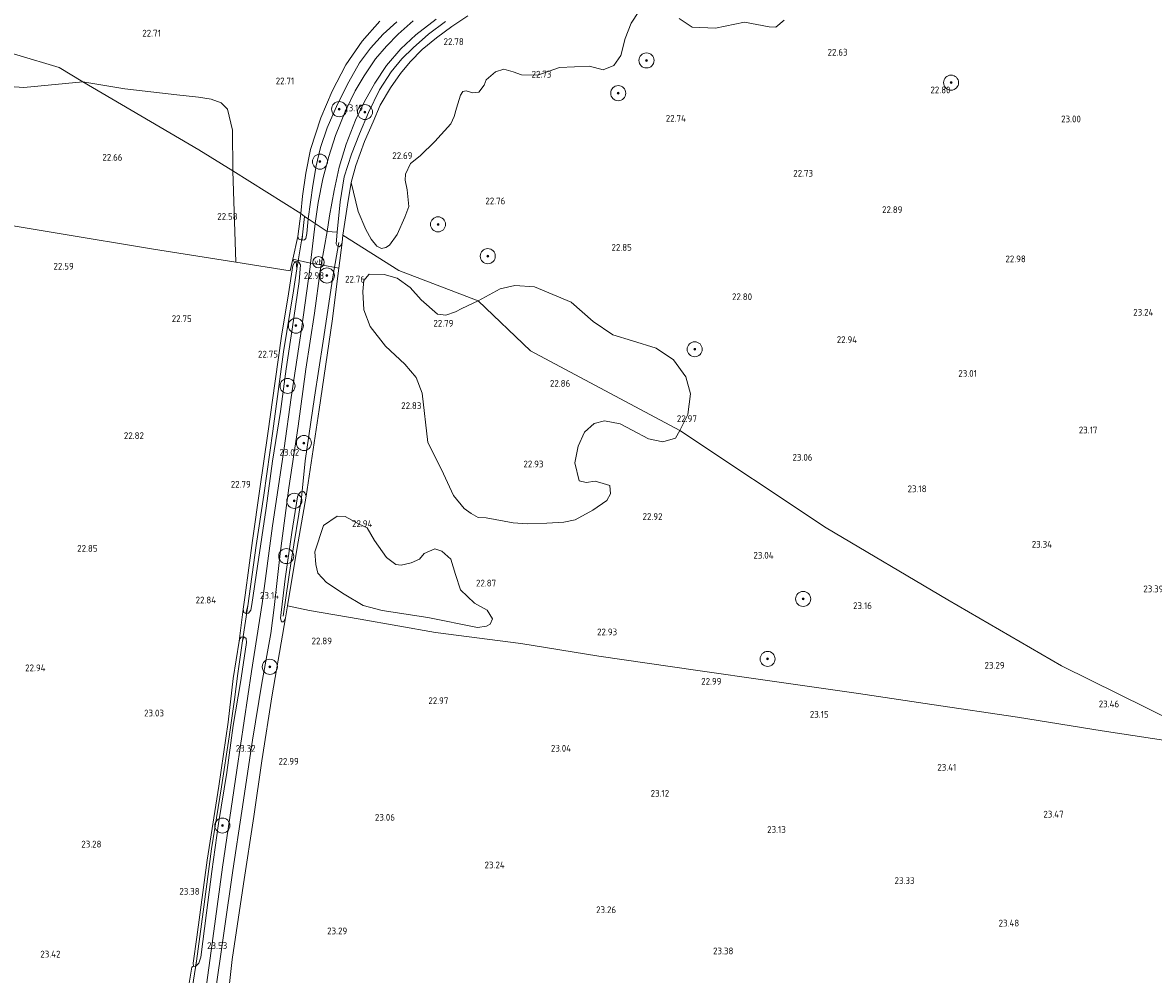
# Model space of a CAD drawing. Extents: x 184075 to 186166, y 346026 to 349063.
# Tile 97 of 136: x 184778 to 185079, y 347363 to 347616. Entities that reach past the tile are written whole.
import ezdxf
from ezdxf.enums import TextEntityAlignment as Align

# ---------------------------------------------------------------- set-up
doc = ezdxf.new("R2010")
doc.units = 0
for name, color, linetype, lineweight in [('B-ME-GR-BOOM-S', 90, 'Continuous', 25), ('B-ME-GR-BOUWLAND_AKKERBOUW-GV', 80, 'Continuous', 13), ('B-ME-GR-GRAS-GV', 60, 'Continuous', 13), ('B-ME-IE-TERREINAFSCHEIDING_DOORGANG-G', 210, 'Continuous', 18), ('B-ME-IE-TERREINAFSCHEIDING_KUNSTMATIG_HEKWERK-G', 20, 'IE-TERREINAFSCHEIDING-KUNSTMATIG', 18), ('B-ME-KW-KUNSTWERK_DUIKER-G', 170, 'Continuous', 18), ('B-ME-OG-HOOGTEPUNT-S', 7, 'Continuous', 25), ('B-ME-OG-TERREIN_GROEN-GV', 7, 'Continuous', 18), ('B-ME-OG-WATER_GREPPEL-G', 160, 'Continuous', 18), ('B-ME-OG-WATER_SLOOT-G', 120, 'Continuous', 18), ('B-ME-VH-ONVERHARD-GV', 252, 'Continuous', 18), ('B-ME-VW-VERKEERSTEKEN_DRAAGCONSTRUCTIE-S', 7, 'Continuous', 25)]:
    doc.layers.add(name, color=color, linetype=linetype, lineweight=lineweight)
doc.styles.add('NLCS-ISO', font='NLCS-ISO.ttf')
doc.styles.add('NLCS-ISO-ANNOTATIVE-T18', font='NLCS-ISO.ttf', dxfattribs={"height": 1.8})
doc.linetypes.add('IE-TERREINAFSCHEIDING-KUNSTMATIG', pattern='A,4,[82,NLCS.SHX,S=0.75,R=90,X=0,Y=0],4,-2', length=10)

# ---------------------------------------------------------------- blocks, each defined once
blk = doc.blocks.new('SAL-HOOGTELABEL-SO')
at = {"color": 0, "linetype": 'ByBlock', "lineweight": -2, "style": 'NLCS-ISO-ANNOTATIVE-T18'}
blk.add_attdef('HOOGTE', text='', height=1.8, dxfattribs=at).set_placement((2.79, 0), align=Align.RIGHT)
blk = doc.blocks.new('SGR-BOOM_01-SO')
at = {"linetype": 'ByBlock', "lineweight": 18}
h = blk.add_hatch(color=0, dxfattribs=at)
h.dxf.hatch_style = 1
edge = h.paths.add_edge_path()
edge.add_arc((0, 0), 0.25, 0, 360)
at = {"color": 0, "linetype": 'ByBlock', "lineweight": 18}
for radius in [2, 0.25]:
    blk.add_circle((0, 0), radius, dxfattribs=at)
blk = doc.blocks.new('SIE-WEG_PAAL_VERKEERSBORD-SO')
at = {"color": 0, "linetype": 'ByBlock', "lineweight": 18}
blk.add_circle((0, 0), 1.5, dxfattribs=at)
at = {"color": 0, "linetype": 'ByBlock', "lineweight": 18, "style": 'NLCS-ISO'}
blk.add_text('vb', height=1.5, dxfattribs=at).set_placement((0, 0.13), align=Align.MIDDLE_CENTER)

msp = doc.modelspace()

# ---------------------------------------------------------------- linework, layer by layer
at = {"layer": 'B-ME-GR-BOUWLAND_AKKERBOUW-GV'}
for points in [[(184763.102, 347563.956, 22.632), (184787.488, 347559.931, 22.627), (184813.098, 347555.617, 22.553), (184834.975, 347552.154, 22.545), (184849.438, 347549.926, 22.894), (184850.085, 347552.979, 22.889), (184850.576, 347552.084, 22.877), (184850.148, 347551.354, 22.753), (184848.98, 347543.81, 22.618), (184847.067, 347532.522, 22.587), (184845.387, 347520.617, 22.657), (184843.495, 347506.677, 22.703), (184841.362, 347492.006, 22.699), (184839.357, 347478.22, 22.73), (184837.451, 347463.759, 22.78), (184836.898, 347459.984, 22.858), (184835.861, 347451.45, 22.943), (184834.295, 347441.613, 22.935), (184832.896, 347429.986, 23.001), (184830.442, 347412.989, 23.001), (184827.353, 347393.266, 23.124), (184824.601, 347372.809, 23.368), (184823.606, 347365.93, 23.476), (184823.718, 347365.134, 23.476), (184823.265, 347364.912, 23.476), (184822.53, 347360.111, 23.6)], [(184832.5, 347353.342, 23.383), (184834.031, 347366.872, 23.395), (184837.012, 347386.976, 23.221), (184839.744, 347404.924, 23.062), (184841.898, 347419.705, 23.012), (184844.598, 347437.275, 22.869), (184848.132, 347457.718, 22.946), (184848.694, 347460.854, 22.796), (184854.533, 347459.676, 22.796), (184868.022, 347457.336, 22.784), (184887.973, 347453.834, 22.885), (184910.661, 347450.868, 22.877), (184931.377, 347447.477, 22.908), (184957.685, 347443.7, 22.896), (184976.183, 347441.031, 23.008), (185000.298, 347437.627, 23.14), (185019.829, 347434.699, 23.213), (185042.551, 347431.291, 23.31), (185065.041, 347427.695, 23.368), (185086.553, 347424.435, 23.372)]]:
    msp.add_polyline3d(points, dxfattribs=at)
at = {"layer": 'B-ME-GR-GRAS-GV'}
for points in [[(185099.75, 347422.464, 23.584), (185054.22, 347444.931, 23.31), (185024.095, 347462.464, 23.136), (184991.721, 347481.57, 22.997), (184952.861, 347507.493, 22.853), (184955.01, 347511.685, 22.774), (184955.691, 347517.217, 22.705), (184954.488, 347521.755, 22.678), (184951.219, 347526.274, 22.67), (184946.607, 347529.325, 22.705), (184940.346, 347531.261, 22.661), (184935.096, 347532.875, 22.687), (184929.866, 347536.44, 22.696), (184923.989, 347541.61, 22.705), (184914.277, 347545.61, 22.591), (184909.093, 347546.014, 22.521), (184905.182, 347545.078, 22.53), (184899.337, 347541.9, 22.591), (184878.262, 347549.988, 22.792), (184863.416, 347559.396, 22.85), (184864.593, 347567.399, 22.845), (184865.624, 347573.386, 22.857), (184867.457, 347565.682, 22.691), (184869.515, 347560.902, 22.639), (184870.932, 347558.313, 22.595), (184872.434, 347556.464, 22.578), (184873.676, 347555.827, 22.552), (184874.771, 347556.05, 22.587), (184875.792, 347556.703, 22.578), (184877.85, 347559.569, 22.595), (184879.885, 347564.112, 22.595), (184880.89, 347567.028, 22.604), (184880.506, 347571.44, 22.595), (184879.947, 347573.981, 22.587), (184880.003, 347575.619, 22.587), (184881.358, 347578.453, 22.595), (184883.953, 347580.455, 22.604), (184887.854, 347584.239, 22.569), (184892.115, 347588.915, 22.534), (184892.915, 347590.858, 22.534), (184893.601, 347593.152, 22.552), (184894.65, 347596.536, 22.569), (184895.285, 347597.583, 22.552), (184896.144, 347597.73, 22.517), (184897.934, 347597.204, 22.499), (184899.496, 347597.384, 22.517), (184900.919, 347599.203, 22.517), (184901.44, 347600.602, 22.526), (184903.92, 347602.761, 22.552), (184906.151, 347603.479, 22.526), (184908.64, 347602.791, 22.534), (184910.856, 347601.949, 22.499), (184915.146, 347601.905, 22.517), (184920.902, 347603.953, 22.508), (184928.902, 347604.262, 22.621), (184932.52, 347603.289, 22.587), (184935.38, 347604.469, 22.621), (184937.241, 347607.142, 22.674), (184938.379, 347611.655, 22.752), (184939.941, 347615.658, 22.709), (184942.041, 347618.796, 22.691)], [(184873.208, 347616.258, 22.709), (184868.49, 347610.91, 22.744), (184864.167, 347604.602, 22.752), (184860.571, 347597.671, 22.756), (184857.56, 347590.503, 22.74), (184854.813, 347582.155, 22.764), (184853.581, 347575.866, 22.764), (184852.641, 347569.759, 22.927), (184852.215, 347565.165, 22.738), (184834.189, 347576.437, 22.519), (184834.102, 347587.289, 22.46), (184832.805, 347592.865, 22.502), (184831.058, 347594.495, 22.4), (184828.439, 347595.517, 22.434), (184825.099, 347596.044, 22.4), (184819.331, 347596.645, 22.409), (184805.518, 347598.223, 22.468), (184794.322, 347600.108, 22.536), (184788.066, 347603.894, 22.703), (184754.196, 347614.041, 22.8)], [(184882.097, 347616.32, 23.086), (184878.1, 347612.82, 23.106), (184875.003, 347609.548, 23.129), (184872.048, 347606.219, 23.148), (184869.021, 347601.711, 23.191), (184866.658, 347597.696, 23.172), (184864.111, 347592.365, 23.164), (184861.45, 347585.845, 23.203), (184859.643, 347580.249, 23.199), (184858.111, 347574.337, 23.234), (184856.824, 347568.028, 23.203), (184856.079, 347562.46, 23.02), (184854.172, 347563.697, 23.101), (184855.41, 347572.558, 23.179), (184856.279, 347577.763, 23.176), (184857.443, 347582.639, 23.141), (184859.237, 347587.853, 23.141), (184861.965, 347594.173, 23.16), (184864.949, 347600.106, 23.187), (184867.845, 347605.141, 23.218), (184870.706, 347609.057, 23.133), (184874.139, 347612.803, 23.098), (184877.739, 347616.04, 23.098)], [(184890.656, 347616.156, 23.001), (184886.161, 347612.81, 23.067), (184882.075, 347609.178, 23.098), (184879.071, 347606.189, 23.113), (184876.264, 347602.799, 23.113), (184873.14, 347597.949, 23.113), (184870.203, 347592.003, 23.113), (184867.823, 347586.253, 23.113), (184865.735, 347580.918, 23.195), (184863.742, 347574.867, 23.222), (184862.71, 347568.216, 23.265), (184861.896, 347560.161, 23.035), (184859.265, 347560.38, 23.008), (184859.856, 347564.463, 23.133), (184861.064, 347571.216, 23.199), (184862.46, 347577.444, 23.179), (184864.274, 347583.532, 23.133), (184866.737, 347589.889, 23.141), (184869.059, 347594.725, 23.148), (184871.869, 347599.723, 23.059), (184874.974, 347604.442, 23.059), (184878.763, 347608.88, 23.059), (184882.779, 347612.574, 23.063), (184888.15, 347616.748, 23.067)], [(184952.672, 347616.971, 22.578), (184956.199, 347614.673, 22.569), (184962.398, 347614.336, 22.595), (184970.1, 347615.974, 22.656), (184976.602, 347614.699, 22.691), (184978.357, 347614.681, 22.683), (184980.56, 347616.492, 22.674)], [(184754.196, 347614.041, 22.8), (184788.066, 347603.894, 22.703), (184794.322, 347600.108, 22.536), (184778.691, 347598.611, 22.528), (184756.986, 347600.142, 22.604)], [(185086.553, 347424.435, 23.372), (185065.041, 347427.695, 23.368), (185042.551, 347431.291, 23.31), (185019.829, 347434.699, 23.213), (185000.298, 347437.627, 23.14), (184976.183, 347441.031, 23.008), (184957.685, 347443.7, 22.896), (184931.377, 347447.477, 22.908), (184910.661, 347450.868, 22.877), (184887.973, 347453.834, 22.885), (184868.022, 347457.336, 22.784), (184854.533, 347459.676, 22.796), (184848.694, 347460.854, 22.796), (184849.093, 347463.086, 22.865), (184851.553, 347477.921, 22.904), (184853.621, 347490.037, 22.834), (184857.139, 347513.064, 22.808), (184860.546, 347536.542, 22.83), (184862.34, 347550.639, 22.747), (184863.171, 347557.386, 22.846), (184863.416, 347559.396, 22.85), (184878.262, 347549.988, 22.792), (184899.337, 347541.9, 22.591), (184894.987, 347539.916, 22.722), (184893.339, 347538.996, 22.652), (184890.716, 347538.087, 22.652), (184888.535, 347538.421, 22.635), (184884.204, 347542.21, 22.591), (184881.273, 347545.478, 22.609), (184877.826, 347547.932, 22.609), (184874.325, 347548.943, 22.626), (184870.347, 347549.022, 22.713), (184868.964, 347547.281, 22.687), (184868.661, 347544.397, 22.67), (184868.924, 347539.557, 22.652), (184870.673, 347535.131, 22.574), (184874.755, 347529.901, 22.495), (184879.856, 347525.129, 22.452), (184882.823, 347521.549, 22.46), (184884.497, 347517.357, 22.452), (184885.924, 347504.274, 22.617), (184889.596, 347497.098, 22.652), (184892.802, 347490.16, 22.731), (184895.577, 347486.777, 22.774), (184897.436, 347485.432, 22.809), (184899.336, 347484.359, 22.766), (184901.442, 347484.26, 22.905), (184908.606, 347482.938, 22.914), (184912.31, 347482.706, 22.931), (184917.578, 347482.847, 22.923), (184922.105, 347483.074, 22.923), (184925.077, 347483.707, 22.94), (184929.823, 347486.272, 22.923), (184933.517, 347488.887, 22.888), (184934.51, 347490.633, 22.835), (184934.259, 347492.82, 22.844), (184932.51, 347493.423, 22.827), (184930.37, 347494.03, 22.853), (184928.026, 347493.663, 22.862), (184926.197, 347494.111, 22.87), (184925.037, 347498.921, 22.879), (184925.9, 347503.282, 22.879), (184927.616, 347507.009, 22.879), (184930.175, 347509.324, 22.853), (184932.913, 347510.076, 22.862), (184937.001, 347509.254, 22.844), (184940.261, 347507.583, 22.844), (184944.568, 347505.276, 22.818), (184948.383, 347504.496, 22.827), (184951.708, 347505.437, 22.809), (184952.861, 347507.493, 22.853), (184991.721, 347481.57, 22.997), (185024.095, 347462.464, 23.136), (185054.22, 347444.931, 23.31), (185099.75, 347422.464, 23.584)], [(184822.53, 347360.111, 23.6), (184823.265, 347364.912, 23.476), (184823.718, 347365.134, 23.476), (184824.276, 347365.033, 23.48), (184825.136, 347365.954, 23.518), (184825.686, 347367.566, 23.607), (184827.196, 347379.282, 23.53), (184828.574, 347390.31, 23.468), (184830.386, 347403.019, 23.368), (184832.576, 347416.629, 23.321), (184834.239, 347429.055, 23.286), (184836.178, 347440.501, 23.221), (184837.222, 347447.011, 23.194), (184837.823, 347451.169, 23.074), (184837.7, 347452.175, 23.024), (184837.091, 347452.644, 22.97), (184836.393, 347452.534, 22.935), (184836.055, 347452.117, 22.935), (184835.861, 347451.45, 22.943), (184836.898, 347459.984, 22.858), (184837.118, 347459.141, 22.869), (184837.656, 347458.828, 22.939), (184838.373, 347458.96, 23.016), (184838.945, 347459.715, 23.132), (184839.266, 347461.243, 23.205), (184840.695, 347471.417, 23.186), (184842.988, 347486.848, 23.236), (184844.75, 347499.291, 23.225), (184846.81, 347512.552, 23.229), (184848.33, 347523.877, 23.12), (184849.923, 347534.437, 23.074), (184851.809, 347547.044, 23.024), (184852.156, 347551.502, 23.035), (184851.725, 347552.224, 22.97), (184851.004, 347552.37, 22.912), (184850.576, 347552.084, 22.877), (184850.085, 347552.979, 22.889), (184854.81, 347551.958, 23.02), (184854.685, 347550.919, 23.02), (184852.393, 347534.424, 22.935), (184849.647, 347516.228, 23.039), (184847.794, 347502.783, 23.016), (184844.745, 347482.153, 23.124), (184841.966, 347461.534, 23.14), (184839.162, 347443.391, 23.163), (184835.227, 347417.178, 23.29), (184831.476, 347391.48, 23.337), (184828.185, 347367.261, 23.437), (184825.134, 347345.386, 23.549)], [(184829.237, 347356.051, 23.561), (184831.909, 347374.486, 23.487), (184834.164, 347390.6, 23.399), (184836.564, 347406.329, 23.314), (184839.373, 347425.169, 23.306), (184841.857, 347440.318, 23.101), (184844.245, 347453.499, 23.082), (184845.112, 347460.451, 23.086), (184846.704, 347474.75, 23.113), (184849.094, 347492.214, 23.082), (184851.556, 347508.646, 23.016), (184853.603, 347523.737, 22.97), (184855.839, 347538.614, 22.943), (184857.377, 347549.774, 22.95), (184857.681, 347551.482, 22.959), (184862.34, 347550.639, 22.747), (184860.546, 347536.542, 22.83), (184857.139, 347513.064, 22.808), (184853.621, 347490.037, 22.834), (184853.305, 347490.915, 22.888), (184852.917, 347491.25, 22.939), (184852.268, 347491.181, 23.039), (184851.721, 347490.602, 23.109), (184851.395, 347489.832, 23.12), (184849.834, 347480.359, 23.124), (184848.07, 347468.025, 23.101), (184846.816, 347457.646, 23.078), (184847.085, 347456.618, 23.07), (184847.607, 347456.599, 23.047), (184848.132, 347457.718, 22.946), (184844.598, 347437.275, 22.869), (184841.898, 347419.705, 23.012), (184839.744, 347404.924, 23.062), (184837.012, 347386.976, 23.221), (184834.031, 347366.872, 23.395), (184832.5, 347353.342, 23.383)]]:
    msp.add_polyline3d(points, dxfattribs=at)
for points in [[(184850.085, 347552.979, 22.889), (184849.438, 347549.926, 22.894), (184834.975, 347552.154, 22.545), (184834.189, 347576.437, 22.519), (184852.215, 347565.165, 22.738), (184851.47, 347559.036, 22.73)], [(184856.079, 347562.46, 23.02), (184854.81, 347551.958, 23.02), (184850.085, 347552.979, 22.889), (184851.47, 347559.036, 22.73), (184851.744, 347558.347, 22.769), (184852.58, 347558.035, 22.865), (184853.192, 347558.119, 22.954), (184853.602, 347558.509, 23.016), (184853.84, 347559.796, 23.109), (184854.172, 347563.697, 23.101)], [(184852.683, 347559.502, 22.34), (184852.58, 347558.035, 22.865), (184851.744, 347558.347, 22.769), (184851.47, 347559.036, 22.73), (184852.215, 347565.165, 22.738), (184853.191, 347564.354, 22.32)], [(184853.192, 347558.119, 22.954), (184852.58, 347558.035, 22.865), (184852.683, 347559.502, 22.34), (184853.191, 347564.354, 22.32), (184854.172, 347563.697, 23.101), (184853.84, 347559.796, 23.109), (184853.602, 347558.509, 23.016)], [(184861.923, 347556.494, 22.9), (184862.386, 347556.259, 22.888), (184862.877, 347556.615, 22.877), (184863.171, 347557.386, 22.846), (184862.34, 347550.639, 22.747), (184857.681, 347551.482, 22.959), (184859.265, 347560.38, 23.008), (184861.896, 347560.161, 23.035), (184861.653, 347557.088, 22.958)], [(184838.132, 347460.918, 22.641), (184837.656, 347458.828, 22.939), (184837.118, 347459.141, 22.869), (184836.898, 347459.984, 22.858), (184837.451, 347463.759, 22.78), (184839.357, 347478.22, 22.73), (184841.362, 347492.006, 22.699), (184843.495, 347506.677, 22.703), (184845.387, 347520.617, 22.657), (184847.067, 347532.522, 22.587), (184848.98, 347543.81, 22.618), (184850.148, 347551.354, 22.753), (184850.576, 347552.084, 22.877), (184851.004, 347552.37, 22.912), (184851.149, 347550.401, 22.316), (184850.29, 347544.582, 22.316), (184847.665, 347528.363, 22.313), (184844.841, 347507.253, 22.44), (184842.372, 347490.266, 22.498), (184840.372, 347476.912, 22.552)], [(184838.373, 347458.96, 23.016), (184837.656, 347458.828, 22.939), (184838.132, 347460.918, 22.641), (184840.372, 347476.912, 22.552), (184842.372, 347490.266, 22.498), (184844.841, 347507.253, 22.44), (184847.665, 347528.363, 22.313), (184850.29, 347544.582, 22.316), (184851.149, 347550.401, 22.316), (184851.004, 347552.37, 22.912), (184851.725, 347552.224, 22.97), (184852.156, 347551.502, 23.035), (184851.809, 347547.044, 23.024), (184849.923, 347534.437, 23.074), (184848.33, 347523.877, 23.12), (184846.81, 347512.552, 23.229), (184844.75, 347499.291, 23.225), (184842.988, 347486.848, 23.236), (184840.695, 347471.417, 23.186), (184839.266, 347461.243, 23.205), (184838.945, 347459.715, 23.132)], [(184885.997, 347457.773, 22.897), (184899.155, 347455.142, 22.94), (184901.577, 347455.468, 22.862), (184902.519, 347455.966, 22.862), (184903.158, 347457.403, 22.835), (184901.699, 347459.719, 22.818), (184898.324, 347461.548, 22.809), (184894.654, 347465.097, 22.783), (184893.33, 347469.206, 22.757), (184892.084, 347473.276, 22.696), (184889.726, 347475.368, 22.644), (184887.821, 347476.05, 22.644), (184884.999, 347474.753, 22.661), (184883.736, 347473.244, 22.6), (184881.58, 347472.291, 22.644), (184878.921, 347471.694, 22.661), (184877.441, 347471.865, 22.731), (184874.963, 347473.724, 22.739), (184871.771, 347478.203, 22.696), (184869.894, 347481.616, 22.678), (184867.759, 347482.613, 22.617), (184863.995, 347484.641, 22.591), (184861.89, 347484.741, 22.617), (184858.236, 347482.203, 22.713), (184855.941, 347475.244, 22.739), (184856.18, 347471.886, 22.731), (184856.741, 347469.54, 22.722), (184859.096, 347467.058, 22.774), (184863.785, 347463.968, 22.809), (184868.826, 347460.991, 22.809), (184873.805, 347459.613, 22.853)], [(184824.499, 347366.468, 23.275), (184824.276, 347365.033, 23.48), (184823.718, 347365.134, 23.476), (184823.606, 347365.93, 23.476), (184824.601, 347372.809, 23.368), (184827.353, 347393.266, 23.124), (184830.442, 347412.989, 23.001), (184832.896, 347429.986, 23.001), (184834.295, 347441.613, 22.935), (184835.861, 347451.45, 22.943), (184836.055, 347452.117, 22.935), (184836.393, 347452.534, 22.935), (184837.091, 347452.644, 22.97), (184836.769, 347451.551, 22.687), (184835.47, 347442.904, 22.711), (184834.586, 347436.024, 22.807), (184833.21, 347426.114, 22.8), (184831.131, 347412.813, 22.846), (184828.479, 347396.28, 22.95), (184826.266, 347379.581, 23.217)], [(184825.136, 347365.954, 23.518), (184824.276, 347365.033, 23.48), (184824.499, 347366.468, 23.275), (184826.266, 347379.581, 23.217), (184828.479, 347396.28, 22.95), (184831.131, 347412.813, 22.846), (184833.21, 347426.114, 22.8), (184834.586, 347436.024, 22.807), (184835.47, 347442.904, 22.711), (184836.769, 347451.551, 22.687), (184837.091, 347452.644, 22.97), (184837.7, 347452.175, 23.024), (184837.823, 347451.169, 23.074), (184837.222, 347447.011, 23.194), (184836.178, 347440.501, 23.221), (184834.239, 347429.055, 23.286), (184832.576, 347416.629, 23.321), (184830.386, 347403.019, 23.368), (184828.574, 347390.31, 23.468), (184827.196, 347379.282, 23.53), (184825.686, 347367.566, 23.607)]]:
    msp.add_polyline3d(points, close=True, dxfattribs=at)
at = {"layer": 'B-ME-IE-TERREINAFSCHEIDING_DOORGANG-G'}
msp.add_polyline3d([(184854.81, 347551.958, 23.02), (184857.681, 347551.482, 22.959)], dxfattribs=at)
at = {"layer": 'B-ME-IE-TERREINAFSCHEIDING_KUNSTMATIG_HEKWERK-G'}
for points in [[(184854.81, 347551.958, 23.02), (184850.085, 347552.979, 22.889), (184849.438, 347549.926, 22.894), (184834.975, 347552.154, 22.545), (184813.098, 347555.617, 22.553), (184787.488, 347559.931, 22.627), (184763.102, 347563.956, 22.632), (184739.999, 347567.611, 22.623), (184714.174, 347571.987, 23.085), (184696.112, 347574.85, 23.072)], [(184853.621, 347490.037, 22.834), (184857.139, 347513.064, 22.808), (184860.546, 347536.542, 22.83), (184862.34, 347550.639, 22.747), (184857.681, 347551.482, 22.959)], [(184848.694, 347460.854, 22.796), (184849.093, 347463.086, 22.865), (184851.553, 347477.921, 22.904), (184853.621, 347490.037, 22.834)]]:
    msp.add_polyline3d(points, dxfattribs=at)
at = {"layer": 'B-ME-KW-KUNSTWERK_DUIKER-G'}
for points in [[(184851.149, 347550.401, 22.316), (184852.683, 347559.502, 22.34)], [(184860.761, 347548.342, 22.517), (184862.373, 347557.432, 22.637)], [(184852.446, 347489.619, 22.684), (184853.409, 347499.393, 22.602)], [(184836.769, 347451.551, 22.687), (184838.132, 347460.918, 22.641)], [(184821.359, 347346.247, 23.453), (184824.499, 347366.468, 23.275)]]:
    msp.add_polyline3d(points, dxfattribs=at)
at = {"layer": 'B-ME-OG-TERREIN_GROEN-GV'}
for points in [[(184942.041, 347618.796, 22.691), (184939.941, 347615.658, 22.709), (184938.379, 347611.655, 22.752), (184937.241, 347607.142, 22.674), (184935.38, 347604.469, 22.621), (184932.52, 347603.289, 22.587), (184928.902, 347604.262, 22.621), (184920.902, 347603.953, 22.508), (184915.146, 347601.905, 22.517), (184910.856, 347601.949, 22.499), (184908.64, 347602.791, 22.534), (184906.151, 347603.479, 22.526), (184903.92, 347602.761, 22.552), (184901.44, 347600.602, 22.526), (184900.919, 347599.203, 22.517), (184899.496, 347597.384, 22.517), (184897.934, 347597.204, 22.499), (184896.144, 347597.73, 22.517), (184895.285, 347597.583, 22.552), (184894.65, 347596.536, 22.569), (184893.601, 347593.152, 22.552), (184892.915, 347590.858, 22.534), (184892.115, 347588.915, 22.534), (184887.854, 347584.239, 22.569), (184883.953, 347580.455, 22.604), (184881.358, 347578.453, 22.595), (184880.003, 347575.619, 22.587), (184879.947, 347573.981, 22.587), (184880.506, 347571.44, 22.595), (184880.89, 347567.028, 22.604), (184879.885, 347564.112, 22.595), (184877.85, 347559.569, 22.595), (184875.792, 347556.703, 22.578), (184874.771, 347556.05, 22.587), (184873.676, 347555.827, 22.552), (184872.434, 347556.464, 22.578), (184870.932, 347558.313, 22.595), (184869.515, 347560.902, 22.639), (184867.457, 347565.682, 22.691), (184865.624, 347573.386, 22.857), (184866.872, 347577.854, 22.841), (184869.116, 347584.29, 22.834), (184871.447, 347589.458, 22.826), (184873.347, 347593.892, 22.795), (184876.069, 347598.535, 22.791), (184878.701, 347602.355, 22.795), (184881.316, 347605.457, 22.725), (184884.441, 347608.709, 22.725), (184888.259, 347611.788, 22.733), (184892.315, 347614.845, 22.694), (184896.609, 347617.614, 22.667)], [(184980.56, 347616.492, 22.674), (184978.357, 347614.681, 22.683), (184976.602, 347614.699, 22.691), (184970.1, 347615.974, 22.656), (184962.398, 347614.336, 22.595), (184956.199, 347614.673, 22.569), (184952.672, 347616.971, 22.578)]]:
    msp.add_polyline3d(points, dxfattribs=at)
for points in [[(184756.986, 347600.142, 22.604), (184778.691, 347598.611, 22.528), (184794.322, 347600.108, 22.536), (184825.157, 347582.083, 22.552), (184834.189, 347576.437, 22.519), (184834.975, 347552.154, 22.545), (184813.098, 347555.617, 22.553), (184787.488, 347559.931, 22.627), (184763.102, 347563.956, 22.632), (184739.999, 347567.611, 22.623), (184736.451, 347572.648, 22.943), (184732.233, 347578.259, 23.045), (184726.534, 347585.462, 22.952), (184724.671, 347588.951, 22.918), (184723.223, 347593.844, 22.816), (184724.28, 347598.816, 22.808), (184725.984, 347602.233, 22.901), (184727.689, 347604.321, 22.884), (184731.293, 347604.895, 22.884), (184744.5, 347602.671, 22.748)], [(184834.102, 347587.289, 22.46), (184834.189, 347576.437, 22.519), (184825.157, 347582.083, 22.552), (184794.322, 347600.108, 22.536), (184805.518, 347598.223, 22.468), (184819.331, 347596.645, 22.409), (184825.099, 347596.044, 22.4), (184828.439, 347595.517, 22.434), (184831.058, 347594.495, 22.4), (184832.805, 347592.865, 22.502)], [(184888.535, 347538.421, 22.635), (184890.716, 347538.087, 22.652), (184893.339, 347538.996, 22.652), (184894.987, 347539.916, 22.722), (184899.337, 347541.9, 22.591), (184913.266, 347528.626, 22.819), (184952.861, 347507.493, 22.853), (184951.708, 347505.437, 22.809), (184948.383, 347504.496, 22.827), (184944.568, 347505.276, 22.818), (184940.261, 347507.583, 22.844), (184937.001, 347509.254, 22.844), (184932.913, 347510.076, 22.862), (184930.175, 347509.324, 22.853), (184927.616, 347507.009, 22.879), (184925.9, 347503.282, 22.879), (184925.037, 347498.921, 22.879), (184926.197, 347494.111, 22.87), (184928.026, 347493.663, 22.862), (184930.37, 347494.03, 22.853), (184932.51, 347493.423, 22.827), (184934.259, 347492.82, 22.844), (184934.51, 347490.633, 22.835), (184933.517, 347488.887, 22.888), (184929.823, 347486.272, 22.923), (184925.077, 347483.707, 22.94), (184922.105, 347483.074, 22.923), (184917.578, 347482.847, 22.923), (184912.31, 347482.706, 22.931), (184908.606, 347482.938, 22.914), (184901.442, 347484.26, 22.905), (184899.336, 347484.359, 22.766), (184897.436, 347485.432, 22.809), (184895.577, 347486.777, 22.774), (184892.802, 347490.16, 22.731), (184889.596, 347497.098, 22.652), (184885.924, 347504.274, 22.617), (184884.497, 347517.357, 22.452), (184882.823, 347521.549, 22.46), (184879.856, 347525.129, 22.452), (184874.755, 347529.901, 22.495), (184870.673, 347535.131, 22.574), (184868.924, 347539.557, 22.652), (184868.661, 347544.397, 22.67), (184868.964, 347547.281, 22.687), (184870.347, 347549.022, 22.713), (184874.325, 347548.943, 22.626), (184877.826, 347547.932, 22.609), (184881.273, 347545.478, 22.609), (184884.204, 347542.21, 22.591)], [(184955.01, 347511.685, 22.774), (184952.861, 347507.493, 22.853), (184913.266, 347528.626, 22.819), (184899.337, 347541.9, 22.591), (184905.182, 347545.078, 22.53), (184909.093, 347546.014, 22.521), (184914.277, 347545.61, 22.591), (184923.989, 347541.61, 22.705), (184929.866, 347536.44, 22.696), (184935.096, 347532.875, 22.687), (184940.346, 347531.261, 22.661), (184946.607, 347529.325, 22.705), (184951.219, 347526.274, 22.67), (184954.488, 347521.755, 22.678), (184955.691, 347517.217, 22.705)], [(184877.441, 347471.865, 22.731), (184878.921, 347471.694, 22.661), (184881.58, 347472.291, 22.644), (184883.736, 347473.244, 22.6), (184884.999, 347474.753, 22.661), (184887.821, 347476.05, 22.644), (184889.726, 347475.368, 22.644), (184892.084, 347473.276, 22.696), (184893.33, 347469.206, 22.757), (184894.654, 347465.097, 22.783), (184898.324, 347461.548, 22.809), (184901.699, 347459.719, 22.818), (184903.158, 347457.403, 22.835), (184902.519, 347455.966, 22.862), (184901.577, 347455.468, 22.862), (184899.155, 347455.142, 22.94), (184885.997, 347457.773, 22.897), (184873.805, 347459.613, 22.853), (184868.826, 347460.991, 22.809), (184863.785, 347463.968, 22.809), (184859.096, 347467.058, 22.774), (184856.741, 347469.54, 22.722), (184856.18, 347471.886, 22.731), (184855.941, 347475.244, 22.739), (184858.236, 347482.203, 22.713), (184861.89, 347484.741, 22.617), (184863.995, 347484.641, 22.591), (184867.759, 347482.613, 22.617), (184869.894, 347481.616, 22.678), (184871.771, 347478.203, 22.696), (184874.963, 347473.724, 22.739)]]:
    msp.add_polyline3d(points, close=True, dxfattribs=at)
at = {"layer": 'B-ME-OG-WATER_GREPPEL-G'}
for points in [[(184852.683, 347559.502, 22.34), (184853.191, 347564.354, 22.32)], [(184838.132, 347460.918, 22.641), (184840.372, 347476.912, 22.552), (184842.372, 347490.266, 22.498), (184844.841, 347507.253, 22.44), (184847.665, 347528.363, 22.313), (184850.29, 347544.582, 22.316), (184851.149, 347550.401, 22.316)], [(184853.409, 347499.393, 22.602), (184855.872, 347516.314, 22.587), (184858.178, 347531.219, 22.541), (184860.761, 347548.342, 22.517)], [(184847.54, 347458.162, 22.641), (184849.695, 347472.764, 22.684), (184852.446, 347489.619, 22.684)], [(184824.499, 347366.468, 23.275), (184826.266, 347379.581, 23.217), (184828.479, 347396.28, 22.95), (184831.131, 347412.813, 22.846), (184833.21, 347426.114, 22.8), (184834.586, 347436.024, 22.807), (184835.47, 347442.904, 22.711), (184836.769, 347451.551, 22.687)]]:
    msp.add_polyline3d(points, dxfattribs=at)
at = {"layer": 'B-ME-OG-WATER_SLOOT-G'}
msp.add_polyline3d([(184852.215, 347565.165, 22.738), (184851.47, 347559.036, 22.73), (184851.744, 347558.347, 22.769), (184852.58, 347558.035, 22.865), (184853.192, 347558.119, 22.954), (184853.602, 347558.509, 23.016), (184853.84, 347559.796, 23.109), (184854.172, 347563.697, 23.101)], dxfattribs=at)
for points in [[(184851.004, 347552.37, 22.912), (184850.576, 347552.084, 22.877), (184850.148, 347551.354, 22.753), (184848.98, 347543.81, 22.618), (184847.067, 347532.522, 22.587), (184845.387, 347520.617, 22.657), (184843.495, 347506.677, 22.703), (184841.362, 347492.006, 22.699), (184839.357, 347478.22, 22.73), (184837.451, 347463.759, 22.78), (184836.898, 347459.984, 22.858), (184837.118, 347459.141, 22.869), (184837.656, 347458.828, 22.939), (184838.373, 347458.96, 23.016), (184838.945, 347459.715, 23.132), (184839.266, 347461.243, 23.205), (184840.695, 347471.417, 23.186), (184842.988, 347486.848, 23.236), (184844.75, 347499.291, 23.225), (184846.81, 347512.552, 23.229), (184848.33, 347523.877, 23.12), (184849.923, 347534.437, 23.074), (184851.809, 347547.044, 23.024), (184852.156, 347551.502, 23.035), (184851.725, 347552.224, 22.97)], [(184837.091, 347452.644, 22.97), (184836.393, 347452.534, 22.935), (184836.055, 347452.117, 22.935), (184835.861, 347451.45, 22.943), (184834.295, 347441.613, 22.935), (184832.896, 347429.986, 23.001), (184830.442, 347412.989, 23.001), (184827.353, 347393.266, 23.124), (184824.601, 347372.809, 23.368), (184823.606, 347365.93, 23.476), (184823.718, 347365.134, 23.476), (184824.276, 347365.033, 23.48), (184825.136, 347365.954, 23.518), (184825.686, 347367.566, 23.607), (184827.196, 347379.282, 23.53), (184828.574, 347390.31, 23.468), (184830.386, 347403.019, 23.368), (184832.576, 347416.629, 23.321), (184834.239, 347429.055, 23.286), (184836.178, 347440.501, 23.221), (184837.222, 347447.011, 23.194), (184837.823, 347451.169, 23.074), (184837.7, 347452.175, 23.024)]]:
    msp.add_polyline3d(points, close=True, dxfattribs=at)
at = {"layer": 'B-ME-VH-ONVERHARD-GV'}
for points in [[(184888.15, 347616.748, 23.067), (184882.779, 347612.574, 23.063), (184878.763, 347608.88, 23.059), (184874.974, 347604.442, 23.059), (184871.869, 347599.723, 23.059), (184869.059, 347594.725, 23.148), (184866.737, 347589.889, 23.141), (184864.274, 347583.532, 23.133), (184862.46, 347577.444, 23.179), (184861.064, 347571.216, 23.199), (184859.856, 347564.463, 23.133), (184859.265, 347560.38, 23.008), (184856.079, 347562.46, 23.02), (184856.824, 347568.028, 23.203), (184858.111, 347574.337, 23.234), (184859.643, 347580.249, 23.199), (184861.45, 347585.845, 23.203), (184864.111, 347592.365, 23.164), (184866.658, 347597.696, 23.172), (184869.021, 347601.711, 23.191), (184872.048, 347606.219, 23.148), (184875.003, 347609.548, 23.129), (184878.1, 347612.82, 23.106), (184882.097, 347616.32, 23.086)], [(184825.134, 347345.386, 23.549), (184828.185, 347367.261, 23.437), (184831.476, 347391.48, 23.337), (184835.227, 347417.178, 23.29), (184839.162, 347443.391, 23.163), (184841.966, 347461.534, 23.14), (184844.745, 347482.153, 23.124), (184847.794, 347502.783, 23.016), (184849.647, 347516.228, 23.039), (184852.393, 347534.424, 22.935), (184854.685, 347550.919, 23.02), (184854.81, 347551.958, 23.02), (184857.681, 347551.482, 22.959), (184857.377, 347549.774, 22.95), (184855.839, 347538.614, 22.943), (184853.603, 347523.737, 22.97), (184851.556, 347508.646, 23.016), (184849.094, 347492.214, 23.082), (184846.704, 347474.75, 23.113), (184845.112, 347460.451, 23.086), (184844.245, 347453.499, 23.082), (184841.857, 347440.318, 23.101), (184839.373, 347425.169, 23.306), (184836.564, 347406.329, 23.314), (184834.164, 347390.6, 23.399), (184831.909, 347374.486, 23.487), (184829.237, 347356.051, 23.561)]]:
    msp.add_polyline3d(points, dxfattribs=at)
msp.add_polyline3d([(184859.265, 347560.38, 23.008), (184857.681, 347551.482, 22.959), (184854.81, 347551.958, 23.02), (184856.079, 347562.46, 23.02)], close=True, dxfattribs=at)

# ---------------------------------------------------------------- block references
at = {"layer": 'B-ME-GR-BOOM-S'}
for p in [(184944.039, 347605.795, 22.634), (185024.926, 347599.9, 22.503), (184936.538, 347597.094, 22.564), (184862.414, 347592.856, 22.948), (184869.272, 347592.084, 22.939), (184857.317, 347578.903, 22.983), (184888.668, 347562.238, 22.451), (184901.885, 347553.794, 22.564), (184859.154, 347548.651, 23.009), (184850.929, 347535.325, 23.258), (184956.833, 347529.048, 22.652), (184848.712, 347519.305, 23.114), (184853.054, 347504.141, 23.225), (184850.508, 347488.78, 23.157), (184848.369, 347474.095, 23.157), (184985.649, 347462.709, 22.983), (184844.01, 347444.673, 23.209), (184976.202, 347446.772, 22.957), (184831.399, 347402.497, 23.526)]:
    msp.add_blockref('SGR-BOOM_01-SO', p, dxfattribs=at)
at = {"layer": 'B-ME-OG-HOOGTEPUNT-S'}
for p, values in [((184812.255, 347612.144, 22.709), {'HOOGTE': '22.71'}), ((184892.712, 347609.897, 22.783), {'HOOGTE': '22.78'}), ((184994.641, 347607.075, 22.632), {'HOOGTE': '22.63'}), ((184915.989, 347601.237, 22.729), {'HOOGTE': '22.73'}), ((184847.682, 347599.447, 22.713), {'HOOGTE': '22.71'}), ((185021.974, 347597.071, 22.795), {'HOOGTE': '22.80'}), ((184865.985, 347592.284, 23.187), {'HOOGTE': '23.19'}), ((184951.71, 347589.512, 22.74), {'HOOGTE': '22.74'}), ((185056.611, 347589.354, 22.997), {'HOOGTE': '23.00'}), ((184879.096, 347579.607, 22.686), {'HOOGTE': '22.69'}), ((184802.077, 347579.153, 22.664), {'HOOGTE': '22.66'}), ((184985.48, 347574.913, 22.733), {'HOOGTE': '22.73'}), ((184903.749, 347567.562, 22.764), {'HOOGTE': '22.76'}), ((185009.222, 347565.242, 22.888), {'HOOGTE': '22.89'}), ((184832.654, 347563.443, 22.579), {'HOOGTE': '22.58'}), ((184937.345, 347555.221, 22.845), {'HOOGTE': '22.85'}), ((184789.13, 347550.219, 22.587), {'HOOGTE': '22.59'}), ((185041.983, 347552.171, 22.977), {'HOOGTE': '22.98'}), ((184855.634, 347547.733, 22.977), {'HOOGTE': '22.98'}), ((184866.494, 347546.77, 22.761), {'HOOGTE': '22.76'}), ((184969.29, 347542.109, 22.795), {'HOOGTE': '22.80'}), ((185075.868, 347537.985, 23.238), {'HOOGTE': '23.24'}), ((184820.463, 347536.285, 22.745), {'HOOGTE': '22.75'}), ((184889.971, 347535.057, 22.792), {'HOOGTE': '22.79'}), ((184997.18, 347530.709, 22.942), {'HOOGTE': '22.94'}), ((184843.376, 347526.854, 22.745), {'HOOGTE': '22.75'}), ((185028.979, 347521.726, 23.005), {'HOOGTE': '23.01'}), ((184920.987, 347519.082, 22.858), {'HOOGTE': '22.86'}), ((184881.464, 347513.177, 22.834), {'HOOGTE': '22.83'}), ((184954.638, 347509.716, 22.966), {'HOOGTE': '22.97'}), ((184807.779, 347505.202, 22.819), {'HOOGTE': '22.82'}), ((185061.005, 347506.702, 23.172), {'HOOGTE': '23.17'}), ((184848.996, 347500.756, 23.02), {'HOOGTE': '23.02'}), ((184985.331, 347499.443, 23.055), {'HOOGTE': '23.06'}), ((184913.883, 347497.657, 22.927), {'HOOGTE': '22.93'}), ((184836.153, 347492.271, 22.788), {'HOOGTE': '22.79'}), ((185015.631, 347491.072, 23.176), {'HOOGTE': '23.18'}), ((184945.499, 347483.713, 22.923), {'HOOGTE': '22.92'}), ((184868.457, 347481.823, 22.939), {'HOOGTE': '22.94'}), ((184795.458, 347475.24, 22.85), {'HOOGTE': '22.85'}), ((185048.949, 347476.335, 23.335), {'HOOGTE': '23.34'}), ((184974.995, 347473.407, 23.035), {'HOOGTE': '23.04'}), ((184901.319, 347466.022, 22.869), {'HOOGTE': '22.87'}), ((184843.638, 347462.736, 23.136), {'HOOGTE': '23.14'}), ((185078.549, 347464.482, 23.393), {'HOOGTE': '23.39'}), ((184826.941, 347461.514, 22.842), {'HOOGTE': '22.84'}), ((185001.1, 347460.018, 23.159), {'HOOGTE': '23.16'}), ((184857.717, 347450.657, 22.892), {'HOOGTE': '22.89'}), ((184933.449, 347453.051, 22.927), {'HOOGTE': '22.93'}), ((184781.643, 347443.505, 22.935), {'HOOGTE': '22.94'}), ((185036.354, 347444.171, 23.286), {'HOOGTE': '23.29'}), ((184961.16, 347439.924, 22.989), {'HOOGTE': '22.99'}), ((184888.632, 347434.782, 22.973), {'HOOGTE': '22.97'}), ((185066.771, 347433.914, 23.457), {'HOOGTE': '23.46'}), ((184813.096, 347431.485, 23.031), {'HOOGTE': '23.03'}), ((184989.622, 347431.155, 23.147), {'HOOGTE': '23.15'}), ((184837.432, 347422.09, 23.317), {'HOOGTE': '23.32'}), ((184921.213, 347422.14, 23.039), {'HOOGTE': '23.04'}), ((184848.904, 347418.667, 22.993), {'HOOGTE': '22.99'}), ((185023.517, 347417.078, 23.406), {'HOOGTE': '23.41'}), ((184947.261, 347410.156, 23.124), {'HOOGTE': '23.12'}), ((184874.434, 347403.794, 23.058), {'HOOGTE': '23.06'}), ((185052.021, 347404.616, 23.472), {'HOOGTE': '23.47'}), ((184978.253, 347400.546, 23.128), {'HOOGTE': '23.13'}), ((184796.497, 347396.664, 23.283), {'HOOGTE': '23.28'}), ((184903.594, 347391.125, 23.236), {'HOOGTE': '23.24'}), ((185012.426, 347386.978, 23.329), {'HOOGTE': '23.33'}), ((184822.573, 347384.11, 23.375), {'HOOGTE': '23.38'}), ((184933.176, 347379.223, 23.259), {'HOOGTE': '23.26'}), ((185040.234, 347375.676, 23.484), {'HOOGTE': '23.48'}), ((184861.764, 347373.6, 23.29), {'HOOGTE': '23.29'}), ((184829.895, 347369.701, 23.526), {'HOOGTE': '23.53'}), ((184785.608, 347367.441, 23.418), {'HOOGTE': '23.42'}), ((184964.318, 347368.288, 23.379), {'HOOGTE': '23.38'})]:
    msp.add_blockref('SAL-HOOGTELABEL-SO', p, dxfattribs=at).add_auto_attribs(values)
at = {"layer": 'B-ME-VW-VERKEERSTEKEN_DRAAGCONSTRUCTIE-S'}
msp.add_blockref('SIE-WEG_PAAL_VERKEERSBORD-SO', (184856.937, 347552.171, 22.938), dxfattribs=at)

doc.saveas('drawing.dxf')
